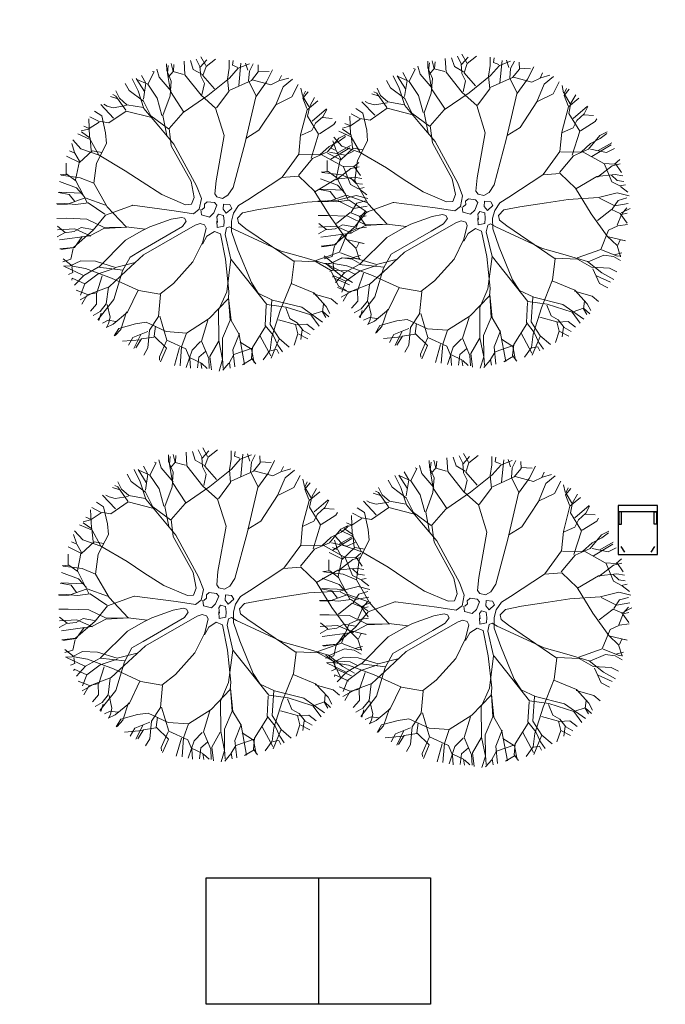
# Model space of a CAD drawing. Header units: millimetres. Extents: x 0 to 74930, y -1933 to 40510.
# Tile 59 of 59: x 30599 to 38513, y 18502 to 30575. Entities that reach past the tile are written whole.
import ezdxf

# ---------------------------------------------------------------- set-up
doc = ezdxf.new("R2010")
doc.units = ezdxf.units.MM
doc.header["$LTSCALE"] = 100
doc.layers.add('T--L9042_BEPLANTING_BOMEN', color=81, linetype='Continuous', lineweight=0)
doc.layers.add('T--L9071_TERREIN_INR_FB', color=7, linetype='Continuous')
doc.layers.add('T--L9071_TERREIN_INR_Tafels', color=30, linetype='Continuous')

# ---------------------------------------------------------------- blocks, each defined once
blk = doc.blocks.new('boom13')
for p, q in [((-606, 955), (-1011, 1186)), ((-449, 798), (-606, 955)), ((137, 948), (50, 672)), ((-679, 738), (-388, 450)), ((-370, 711), (-449, 798)), ((-204, 179), (-722, 696)), ((-213, 484), (-370, 711)), ((50, 672), (6, 360)), ((299, 369), (659, 718)), ((-156, 367), (-213, 484)), ((-388, 450), (-261, 327)), ((-156, 327), (-156, 367)), ((121, 280), (299, 369)), ((-966, 249), (-645, 88)), ((-261, 327), (-187, 297)), ((-187, 297), (-156, 327)), ((6, 360), (32, 289)), ((32, 289), (121, 280)), ((-170, 127), (-204, 179)), ((-170, 70), (-170, 127)), ((950, 127), (388, 76)), ((-645, 88), (-379, 36)), ((-379, 36), (-204, 40)), ((-204, 40), (-170, 70)), ((228, 49), (201, 13)), ((201, 13), (201, -58)), ((388, 76), (228, 49)), ((201, -58), (255, -111)), ((255, -111), (362, -147)), ((362, -147), (935, -144))]:
    blk.add_line(p, q)
for points in [[(-285, 1532), (-63, 1735), (-14, 1860), (-45, 1939)], [(-814, 1737), (-669, 1392), (-536, 1248), (-447, 981), (-524, 1248), (-480, 1481), (-536, 1726), (-569, 1837)], [(-413, 759), (-447, 992), (-269, 1281), (-35, 1515), (-13, 1692), (-46, 1926)], [(-257, 1303), (-235, 1570), (-369, 1759), (-402, 1881)], [(-366, 1282), (-285, 1517), (-346, 1659), (-369, 1793), (-399, 1887)], [(-313, 1681), (-246, 1770), (-257, 1904)], [(-189, 1626), (-250, 1894)], [(-224, 1581), (-146, 1704), (-124, 1926)], [(-55, 1742), (181, 1756), (261, 1834), (270, 1904)], [(-22, 1868), (112, 1906)], [(137, 948), (215, 1182), (313, 1542), (331, 1778), (411, 1903)], [(354, 1515), (343, 1637), (165, 1748), (199, 1926)], [(269, 1841), (364, 1903)], [(321, 1550), (472, 1698), (497, 1863)], [(343, 1648), (488, 1704), (532, 1826)], [(590, 1752), (544, 1831)], [(707, 1648), (598, 1744), (607, 1815)], [(-702, 1481), (-858, 1537), (-925, 1692)], [(-169, 984), (-173, 989), (-374, 1274), (-593, 1370), (-859, 1546), (-920, 1704)], [(-585, 1378), (-599, 1520), (-669, 1591), (-715, 1702), (-785, 1773)], [(-708, 1694), (-659, 1803)], [(-669, 1381), (-636, 1592), (-702, 1793)], [(-35, 1515), (210, 1548), (477, 1492), (599, 1537), (788, 1637), (821, 1737)], [(499, 1715), (710, 1781)], [(929, 1057), (924, 1363), (729, 1530), (715, 1656), (740, 1774)], [(-966, 249), (-1136, 377), (-1160, 636), (-1100, 999), (-1069, 1336), (-1084, 1501), (-1026, 1635)], [(-1158, 1348), (-1114, 1592)], [(-838, 771), (-961, 988), (-951, 1244), (-993, 1420), (-1088, 1527), (-1114, 1604)], [(-874, 1546), (-1008, 1540), (-1062, 1627)], [(800, 1490), (920, 1686)], [(988, 1381), (922, 1526), (922, 1604), (933, 1648)], [(932, 1371), (1068, 1535), (1076, 1574)], [(1040, 1500), (1046, 1595)], [(-1254, 1296), (-1229, 1464), (-1251, 1463)], [(-1095, 1504), (-1160, 1475), (-1194, 1518)], [(848, 806), (945, 1056), (1095, 1189), (1176, 1392), (1248, 1462)], [(1020, 1171), (1001, 1377), (1055, 1484), (1130, 1550)], [(-1104, 1115), (-1320, 1126), (-1373, 1231), (-1358, 1377)], [(-969, 892), (-1014, 1192), (-1158, 1337), (-1303, 1415)], [(685, 691), (848, 929), (1012, 1163), (1200, 1286), (1325, 1397)], [(988, 926), (1177, 1037), (1311, 1192), (1333, 1337)], [(1214, 1211), (1341, 1351)], [(-1383, 1234), (-1502, 1265)], [(-722, 696), (-968, 847), (-1210, 999), (-1342, 1181), (-1459, 1300)], [(-972, 987), (-1092, 1170), (-1254, 1296), (-1400, 1311)], [(1119, 1196), (1316, 1218), (1395, 1296)], [(-1218, 1007), (-1423, 978), (-1532, 1026), (-1602, 1097)], [(-1330, 1129), (-1455, 1092), (-1557, 1142)], [(1305, 896), (1432, 1083), (1519, 1137)], [(1311, 1192), (1478, 1159), (1478, 1181)], [(-1548, 1010), (-1643, 1011)], [(-679, 738), (-791, 848), (-980, 892), (-1347, 903), (-1637, 1026)], [(-169, 984), (-101, 476), (-74, 236), (-3, 182), (130, 191), (264, 289), (685, 691)], [(766, 803), (988, 914), (1244, 892), (1422, 926), (1533, 1014), (1611, 1037)], [(1098, 677), (1297, 903), (1502, 996), (1597, 1011)], [(1463, 973), (1549, 932), (1627, 947)], [(1542, 801), (1542, 935), (1631, 984)], [(-1157, 647), (-1453, 701), (-1638, 830), (-1700, 903)], [(-1427, 965), (-1568, 891), (-1646, 887), (-1690, 896)], [(-1598, 808), (-1608, 902), (-1661, 962)], [(-1509, -64), (-1555, 179), (-1512, 448), (-1563, 568), (-1672, 752), (-1774, 780)], [(-1451, 712), (-1677, 725), (-1768, 772)], [(659, 718), (855, 798), (1090, 685), (1371, 447), (1644, 247), (1792, 175), (1878, 56)], [(945, 124), (950, 127), (1245, 314), (1352, 529), (1541, 785), (1701, 838)], [(1600, 578), (1633, 704), (1728, 766)], [(-1736, 459), (-1813, 667)], [(1360, 520), (1502, 527), (1577, 594), (1689, 634), (1764, 701)], [(1681, 627), (1788, 573)], [(1718, 569), (1805, 655)], [(-1674, 471), (-1860, 508)], [(-1661, 307), (-1724, 449), (-1848, 487)], [(-1613, 398), (-1733, 556), (-1840, 584)], [(1472, 391), (1592, 570), (1710, 561), (1827, 474)], [(-1138, 366), (-1403, 320), (-1594, 382), (-1810, 346), (-1907, 371)], [(-1529, 325), (-1650, 308), (-1752, 124), (-1932, 149)], [(-1395, 307), (-1656, 145), (-1699, -108), (-1799, -185), (-1913, -224)], [(1252, 306), (1483, 213), (1628, 268), (1763, 283), (1859, 309)], [(1800, 183), (1809, 254), (1864, 261)], [(-1667, 148), (-1877, 180), (-1915, 167)], [(0, 162), (-62, 137), (-62, 37), (0, 0), (100, -12), (125, 25), (112, 112), (75, 137), (37, 125), (0, 150)], [(1499, 212), (1690, -20), (1812, -74), (1893, -48)], [(1587, 113), (1858, 159)], [(-879, -432), (-510, -289), (-226, -147), (-217, -67), (-297, 5), (-404, 31)], [(1521, -126), (1674, 12), (1792, 33), (1890, 12)], [(1797, 55), (1876, 106)], [(-1701, -27), (-1930, -25)], [(-879, -432), (-967, -449), (-1264, -286), (-1509, -64), (-1688, -51), (-1919, -96)], [(-87, -62), (-162, -87), (-125, -162), (-62, -150), (0, -125), (0, -62), (-37, -50), (-100, -75)], [(75, -100), (37, -150), (112, -200), (150, -162), (137, -87), (75, -100)], [(1697, -28), (1699, -264), (1772, -347), (1843, -360)], [(1821, -67), (1852, -203)], [(-1566, -256), (-1692, -185), (-1916, -173)], [(-1789, -188), (-1814, -330), (-1879, -359)], [(-891, -407), (-492, -352), (-218, -204), (-135, -200), (-113, -230), (-130, -300), (-237, -923)], [(-702, -669), (-359, -405), (-163, -271), (-39, -236), (59, -236), (166, -271), (264, -360), (639, -692)], [(935, -144), (1224, -133), (1510, -124), (1721, -202), (1884, -236)], [(986, -142), (1123, -269), (1479, -385), (1713, -415), (1834, -501)], [(-1662, -350), (-1754, -288), (-1887, -306)], [(-1817, -341), (-1861, -422)], [(-1287, -276), (-1555, -267), (-1737, -410), (-1857, -449)], [(-492, -352), (-495, -358), (-911, -922), (-881, -1160), (-895, -1478), (-999, -1611)], [(319, -824), (184, -520), (95, -342), (15, -298), (-39, -325), (-83, -431), (-318, -1107)], [(1780, -356), (1837, -454)], [(-1505, -468), (-1710, -415), (-1864, -478)], [(-891, -407), (-1135, -370), (-1495, -471), (-1706, -577), (-1854, -573)], [(-1693, -853), (-1356, -691), (-1218, -551), (-956, -449), (-1218, -540), (-1454, -507), (-1695, -574), (-1805, -613)], [(1486, -393), (1626, -551), (1790, -585)], [(-1728, -663), (-1831, -613)], [(-1477, -889), (-1610, -694), (-1718, -666), (-1783, -695)], [(-1344, -691), (-1557, -668), (-1754, -744)], [(-702, -669), (-806, -786), (-841, -977), (-833, -1345), (-941, -1639)], [(638, -689), (708, -890), (584, -1119), (332, -1387), (120, -1650), (40, -1795), (-83, -1874)], [(637, -691), (642, -693), (968, -818), (1204, -776), (1522, -774), (1661, -871)], [(1535, -766), (1643, -686), (1736, -728)], [(1565, -784), (1666, -680), (1736, -692)], [(1674, -672), (1756, -630)], [(-1602, -926), (-1703, -830)], [(-1443, -729), (-1491, -887), (-1643, -962)], [(319, -824), (428, -1069), (547, -1423), (663, -1629), (666, -1778)], [(963, -976), (1270, -987), (1446, -800), (1573, -792), (1689, -823)], [(966, -829), (1029, -1069), (1159, -1153), (1252, -1252), (1330, -1314)], [(1201, -787), (1292, -897), (1390, -917), (1490, -983), (1588, -1004)], [(-1179, -979), (-1466, -892), (-1599, -915), (-1651, -982)], [(-1308, -945), (-1507, -1134)], [(-922, -919), (-1165, -971), (-1255, -1096), (-1359, -1184), (-1424, -1259)], [(-237, -923), (-239, -1212), (-245, -1498), (-333, -1704), (-375, -1866)], [(717, -882), (962, -992), (1087, -1149), (1286, -1240), (1352, -1315)], [(1403, -869), (1592, -998)], [(-318, -1107), (-576, -1144), (-942, -1102), (-1280, -1088), (-1443, -1111), (-1580, -1060)], [(-841, -966), (-1139, -1026), (-1276, -1177), (-1346, -1326)], [(1038, -1082), (966, -1374), (995, -1505), (1065, -1554)], [(1277, -995), (1434, -1138), (1473, -1149)], [(1479, -981), (1500, -1099)], [(-1287, -1178), (-1533, -1146)], [(-1445, -1122), (-1413, -1185), (-1455, -1222)], [(-1057, -1112), (-1057, -1328), (-1160, -1386), (-1306, -1378)], [(-892, -1157), (-1006, -1242), (-1031, -1339), (-1102, -1435), (-1127, -1532)], [(-587, -1142), (-626, -1440), (-745, -1631), (-816, -1696)], [(-307, -1109), (-249, -1371), (-300, -1565), (-254, -1779), (-274, -1877)], [(576, -1126), (792, -1336), (874, -1546), (884, -1641)], [(1093, -1173), (1105, -1371), (1179, -1454)], [(1011, -1213), (1210, -1402)], [(1103, -1268), (1237, -1402)], [(-1099, -1424), (-1218, -1439)], [(-1162, -1397), (-1187, -1517)], [(-1059, -1339), (-1017, -1461), (-1061, -1566)], [(-637, -1438), (-639, -1665), (-681, -1758)], [(-235, -1363), (-61, -1615), (194, -1645), (276, -1742), (321, -1853)], [(544, -1434), (501, -1641), (572, -1792)], [(963, -1385), (775, -1528), (752, -1636), (784, -1700)], [(784, -1343), (965, -1480), (1014, -1570)], [(-887, -1491), (-812, -1602), (-859, -1694)], [(-248, -1508), (-117, -1669), (-102, -1788), (-127, -1884)], [(271, -1486), (445, -1614), (430, -1731), (336, -1844)], [(853, -1505), (808, -1589), (819, -1668)], [(1006, -1508), (916, -1614)], [(-726, -1590), (-819, -1605), (-876, -1661)], [(-316, -1584), (-467, -1712), (-490, -1821)], [(-386, -1649), (-414, -1837)], [(-63, -1626), (-84, -1837), (-69, -1874)], [(113, -1651), (122, -1880)], [(452, -1623), (576, -1662), (633, -1760)], [(750, -1647), (705, -1752)], [(-81, -1793), (-33, -1875)], [(47, -1803), (118, -1815), (122, -1870)], [(278, -1731), (422, -1749), (454, -1813)], [(433, -1752), (515, -1792)], [(437, -1740), (518, -1831)]]:
    blk.add_lwpolyline(points)
blk = doc.blocks.new('Rolcontainer 60x48cm')
at = {"layer": 'T--L9071_TERREIN_INR_FB'}
for points in [[(0, 600), (480, 600), (480, 0), (0, 0)], [(10, 523), (10, 373), (40, 373), (40, 523)], [(470, 523), (470, 373), (440, 373), (440, 523)]]:
    blk.add_lwpolyline(points, close=True, dxfattribs=at)
for points in [[(0, 523), (480, 523)], [(33, 99), (79, 29)], [(447, 99), (401, 29)]]:
    blk.add_lwpolyline(points, dxfattribs=at)
blk = doc.blocks.new('Tafeltennistafel')
at = {"layer": 'T--L9071_TERREIN_INR_Tafels'}
blk.add_lwpolyline([(0, 1550), (2750, 1550), (2750, 0), (0, 0)], close=True, dxfattribs=at)
blk.add_lwpolyline([(1375, 1550), (1375, 0)], dxfattribs=at)

msp = doc.modelspace()

# ---------------------------------------------------------------- block references
at = {"layer": 'T--L9042_BEPLANTING_BOMEN', "linetype": 'Continuous', "rotation": 74.78807045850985}
for p in [(36178, 28240), (32977, 28206), (33001, 23413), (36198, 23343)]:
    msp.add_blockref('boom13', p, dxfattribs=at)
at = {"layer": 'T--L9071_TERREIN_INR_FB', "xscale": -1}
msp.add_blockref('Rolcontainer 60x48cm', (38415, 24017), dxfattribs=at)
at = {"layer": 'T--L9071_TERREIN_INR_Tafels'}
msp.add_blockref('Tafeltennistafel', (32886, 18502), dxfattribs=at)

doc.saveas('drawing.dxf')
